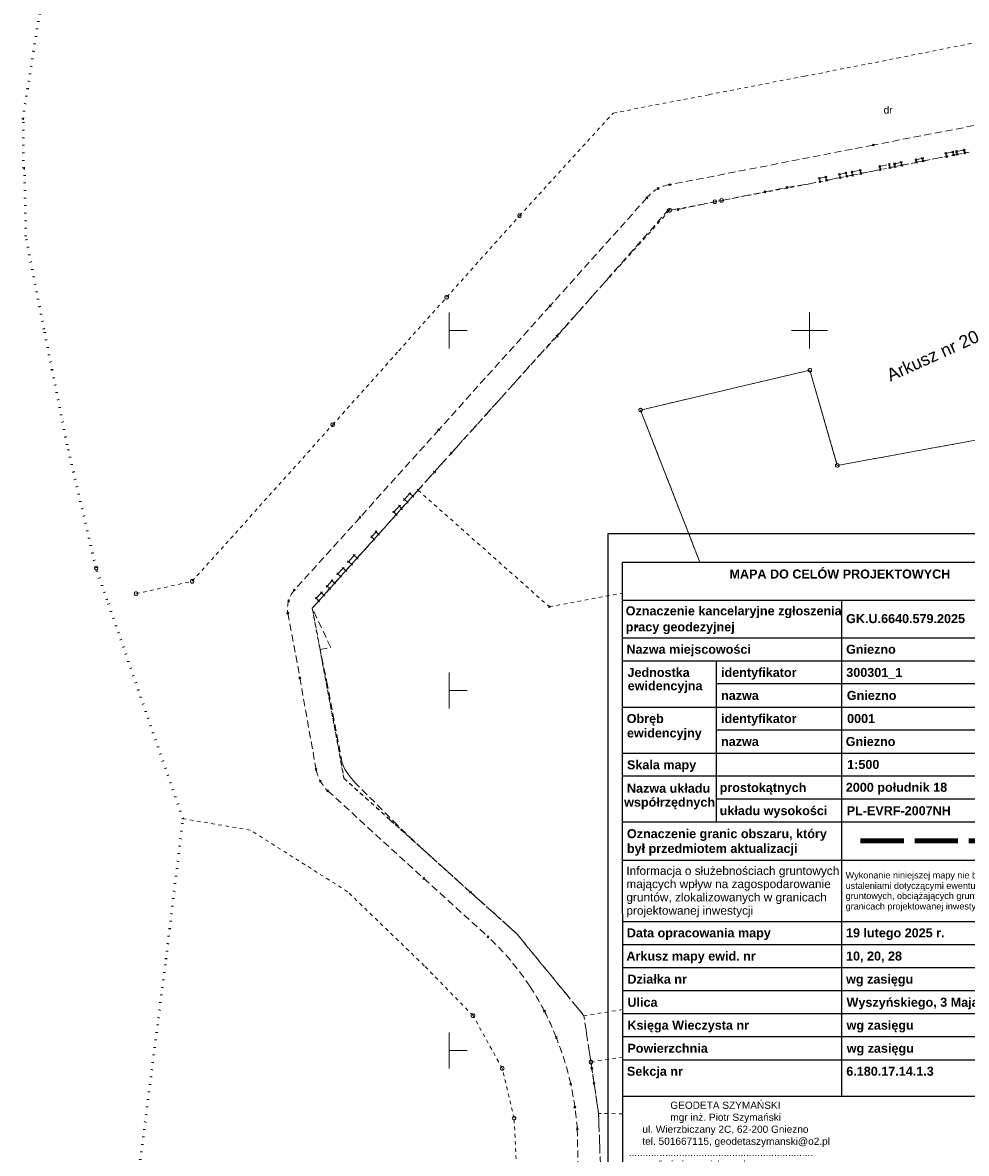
# Model space of a CAD drawing. Extents: x 6472695 to 6473494, y 5822279 to 5823456.
# Tile 7 of 51: x 6472741 to 6472872, y 5822686 to 5822843. Entities that reach past the tile are written whole.
import ezdxf
from ezdxf.enums import TextEntityAlignment as Align

# ---------------------------------------------------------------- set-up
doc = ezdxf.new("R2010")
doc.units = 0
for name, pattern in [('ACAD_ISO02W100', [15, 12, -3]), ('KROPK2', [1, 0.05, -0.95]), ('PRZER1-1', [1, 0.5, -0.5]), ('PRZER2-1', [1.5, 1, -0.5])]:
    doc.linetypes.add(name, pattern=pattern)
doc.layers.get('0').update_dxf_attribs({"linetype": 'CONTINUOUS'})
for name, color, linetype, lineweight in [('EGDE', 7, 'CONTINUOUS', 18), ('EGPG', 7, 'CONTINUOUS', 18), ('GESJAE', 7, 'CONTINUOUS', 50), ('GESJAE_O', 7, 'CONTINUOUS', 50), ('GSPPRB', 7, 'CONTINUOUS', 18), ('OTKC', 7, 'CONTINUOUS', 18), ('Ramka sekcyjna', 7, 'CONTINUOUS', 18)]:
    doc.layers.add(name, color=color, linetype=linetype, lineweight=lineweight)
doc.layers.add('EGUG', color=7, linetype='CONTINUOUS', lineweight=18, true_color=0x008000)
doc.layers.add('EGUG_O', color=7, linetype='CONTINUOUS', lineweight=18, true_color=0x008000)
doc.styles.add('Arial', font='Arial')

# ---------------------------------------------------------------- blocks, each defined once
blk = doc.blocks.new('D_GSPPRB0')
at = {"color": 0, "lineweight": 18}
for points in [[(-0.12726, -0.12726), (0.12726, 0.12726)], [(-0.12726, 0.12726), (0.12726, -0.12726)]]:
    blk.add_lwpolyline(points, dxfattribs=at)
blk = doc.blocks.new('D_GEPPGD1_2')
blk.add_hatch(color=0).paths.add_polyline_path([(0, -0.045), (0.013906, -0.042798), (0.02645, -0.036406), (0.036406, -0.02645), (0.042798, -0.013906), (0.045, 0), (0.042798, 0.013906), (0.036406, 0.02645), (0.02645, 0.036406), (0.013906, 0.042798), (0, 0.045), (-0.013906, 0.042798), (-0.02645, 0.036406), (-0.036406, 0.02645), (-0.042798, 0.013906), (-0.045, 0), (-0.042798, -0.013906), (-0.036406, -0.02645), (-0.02645, -0.036406), (-0.013906, -0.042798)])
blk = doc.blocks.new('D_GEPPGD1_1')
at = {"color": 0}
blk.add_lwpolyline([(0, 0.25), (0.077254, 0.237764), (0.146946, 0.202254), (0.202254, 0.146946), (0.237764, 0.077254), (0.25, 0), (0.237764, -0.077254), (0.202254, -0.146946), (0.146946, -0.202254), (0.077254, -0.237764), (0, -0.25), (-0.077254, -0.237764), (-0.146946, -0.202254), (-0.202254, -0.146946), (-0.237764, -0.077254), (-0.25, 0), (-0.237764, 0.077254), (-0.202254, 0.146946), (-0.146946, 0.202254), (-0.077254, 0.237764)], close=True, dxfattribs=at)
blk = doc.blocks.new('G$C47A62AB3')
blk.add_line((25.95, -27.43), (25.95, -72.24))
at = {"linetype": 'ACAD_ISO02W100', "lineweight": 106}
blk.add_line((66.1, -77.36), (105.46, -77.36), dxfattribs=at)
blk.add_lwpolyline([(0, 0), (120.69, 0), (120.69, -195.14), (0.03, -195.14)], close=True)
at = {"color": 7}
for points in [[(-0.14, -10.54), (120.59, -10.54)], [(60.88, -148.28), (60.88, -10.54)], [(0.03, -21.03), (120.77, -21.03)], [(0.03, -27.43), (120.77, -27.43)], [(120.59, -33.83), (25.95, -33.83)], [(0.03, -40.23), (120.59, -40.23)], [(120.77, -46.64), (25.95, -46.64)], [(-0.14, -53.04), (120.59, -53.04)], [(120.77, -59.44), (0.03, -59.44)], [(120.77, -65.84), (26.21, -65.84)], [(120.77, -72.24), (0.03, -72.24)], [(0.03, -82.73), (120.59, -82.73)], [(0.03, -99.77), (120.59, -99.77)], [(0.03, -106.17), (120.59, -106.17)], [(-0.14, -112.57), (120.59, -112.57)], [(0, -118.97), (120.59, -118.97)], [(0.03, -125.37), (120.59, -125.37)], [(0.03, -131.77), (120.59, -131.77)], [(0.03, -138.17), (120.59, -138.17)]]:
    blk.add_lwpolyline(points, dxfattribs=at)
for points in [[(-0.04, -148.28), (120.69, -148.28)], [(120.59, -195.14), (0.03, -195.14)]]:
    blk.add_lwpolyline(points)
at = {"color": 7, "attachment_point": 1, "style": 'Arial'}
for s, insert, char_height, width in [('{\\fArial|b1|i0|c238|p34;MAPA DO CELÓW PROJEKTOWYCH}', (29.68, -2.04), 2.5, 64.9903), ('{\\fArial|b1|i0|c238|p34;Oznaczenie kancelaryjne zgłoszenia}', (0.87, -12.27), 2.5, 64.9903), ('{\\fArial|b1|i0|c238|p34;GK.U.6640.579.2025}', (62.07, -14.43), 2.5, 64.9903), ('{\\fArial|b1|i0|c238|p34;pracy geodezyjnej}', (0.87, -16.72), 2.5, 64.9903), ('{\\fArial|b1|i0|c238|p34;Nazwa miejscowości}', (1.08, -22.94), 2.5, 64.9903), ('{\\fArial|b1|i0|c238|p34;Gniezno}', (62.07, -22.94), 2.5, 64.9903), ('{\\fArial|b1|i0|c238|p34;identyfikator}', (27.34, -29.37), 2.5, 64.9903), ('{\\fArial|b1|i0|c238|p34;300301_1}', (62.11, -29.37), 2.5, 64.9903), ('{\\fArial|b1|i0|c238|p34;ewidencyjna}', (1.43, -33.08), 2.5, 64.9903), ('{\\fArial|b1|i0|c238|p34;nazwa}', (27.34, -35.75), 2.5, 64.9903), ('{\\fArial|b1|i0|c238|p34;Gniezno}', (62.26, -35.75), 2.5, 64.9903), ('{\\fArial|b1|i0|c238|p34;identyfikator}', (27.34, -42.18), 2.5, 64.9903), ('{\\fArial|b1|i0|c238|p34;0001}', (62.33, -42.18), 2.5, 64.9903), ('{\\fArial|b1|i0|c238|p34;ewidencyjny}', (1.22, -46.19), 2.5, 64.9903), ('{\\fArial|b1|i0|c238|p34;nazwa}', (27.34, -48.56), 2.5, 64.9903), ('{\\fArial|b1|i0|c238|p34;Gniezno}', (61.97, -48.56), 2.5, 64.9903), ('{\\fArial|b1|i0|c238|p34;1:500}', (62.36, -54.93), 2.5, 64.9903), ('{\\fArial|b1|i0|c238|p34;Nazwa układu}', (1.22, -61.55), 2.5, 64.9903), ('{\\fArial|b1|i0|c238|p34;prostokątnych}', (26.96, -61.34), 2.5, 64.9903), ('{\\fArial|b1|i0|c238|p34;2000 południk 18}', (61.98, -61.28), 2.5, 64.9903), ('{\\fArial|b1|i0|c238|p34;współrzędnych}', (0.44, -65.4), 2.5, 64.9903), ('{\\fArial|b1|i0|c238|p34;układu wysokości}', (26.96, -67.76), 2.5, 64.9903), ('{\\fArial|b1|i0|c238|p34;PL-EVRF-2007NH}', (62.22, -67.78), 2.5, 64.9903), ('{\\fArial|b1|i0|c238|p34;Oznaczenie granic obszaru, który }', (1.21, -74.15), 2.5, 64.9903), ('{\\fArial|b1|i0|c238|p34;był przedmiotem aktualizacji }', (1.21, -78.25), 2.5, 64.9903), ('{\\fArial|b0|i0|c238|p34;Informacja o służebnościach gruntowych}', (1.06, -84.53), 2.35, 64.9903), ('{\\fArial|b0|i0|c238|p34;mających wpływ na zagospodarowanie}', (1.06, -88.18), 2.35, 64.9903), ('{\\fArial|b0|i0|c238|p34;Wykonanie niniejszej mapy nie było poprzedzone}', (61.93, -86.04), 1.8, 64.9903), ('{\\fArial|b0|i0|c238|p34;ustaleniami dotyczącymi ewentualnych służebności}', (61.93, -88.94), 1.8, 64.9903), ('{\\fArial|b0|i0|c238|p34;gruntów, zlokalizowanych w granicach}', (1.06, -91.88), 2.35, 64.9903), ('{\\fArial|b0|i0|c238|p34;gruntowych, obciążających grunty położone w}', (61.93, -91.76), 1.8, 64.9903), ('{\\fArial|b0|i0|c238|p34;projektowanej inwestycji}', (1.06, -95.56), 2.35, 64.9903), ('{\\fArial|b0|i0|c238|p34;granicach projektowanej inwestycji budowlanej.}', (61.93, -94.66), 1.8, 64.9903), ('{\\fArial|b1|i0|c238|p34;Data opracowania mapy}', (1.18, -101.7), 2.5, 64.9903), ('{\\fArial|b1|i0|c238|p34;19 lutego 2025 r.}', (62.03, -101.7), 2.5, 64.9903), ('{\\fArial|b1|i0|c238|p34;Arkusz mapy ewid. nr}', (1.07, -108.13), 2.5, 64.9903), ('{\\fArial|b1|i0|c238|p34;10, 20, 28}', (62.04, -108.13), 2.5, 64.9903), ('{\\fArial|b1|i0|c238|p34;wg zasięgu}', (62.06, -114.55), 2.5, 64.9903), ('{\\fArial|b1|i0|c238|p34;Wyszyńskiego, 3 Maja, Dąbrówki}', (62.18, -120.98), 2.5, 64.9903), ('{\\fArial|b1|i0|c238|p34;Księga Wieczysta nr}', (1.34, -127.34), 2.5, 64.9903), ('{\\fArial|b1|i0|c238|p34;wg zasięgu}', (62.2, -127.34), 2.5, 64.9903), ('{\\fArial|b1|i0|c238|p34;Powierzchnia }', (1.34, -133.75), 2.5, 64.9903), ('{\\fArial|b1|i0|c238|p34;wg zasięgu}', (62.23, -133.75), 2.5, 64.9903), ('{\\fArial|b1|i0|c238|p34;6.180.17.14.1.3}', (62.12, -140.14), 2.5, 50.9014)]:
    blk.add_mtext(s, dxfattribs=dict(at, insert=insert, char_height=char_height, width=width))
at = {"attachment_point": 1, "style": 'Arial'}
for s, insert, char_height, width in [('{\\fArial|b1|i0|c238|p34;Jednostka}', (1.36, -29.37), 2.5, 64.9903), ('{\\fArial|b1|i0|c238|p34;Obręb}', (1.15, -42.18), 2.5, 64.9903), ('{\\fArial|b1|i0|c238|p34;Skala mapy}', (1.22, -55.02), 2.5, 64.9903), ('{\\fArial|b1|i0|c238|p34;Działka nr}', (1.35, -114.55), 2.5, 64.9903), ('{\\fArial|b1|i0|c238|p34;Ulica}', (1.35, -120.98), 2.5, 64.9903), ('{\\fArial|b1|i0|c238|p34;Sekcja nr}', (1.21, -140.14), 2.5, 20.0609), ('{\\fArial|b0|i0|c238|p34;..................................................................}', (1.68, -162.96), 2, 64.9903), ('{\\fArial|b0|i0|c238|p34;nazwa/imię i nazwisko wykonawcy}', (1.68, -166.24), 2, 64.9903), ('{\\fArial|b0|i0|c238|p34;podpis osoby reprezentującej wykonawcę}', (1.68, -169.51), 2, 64.9903), ('{\\fArial|b0|i0|c238|p34;..................................................................}', (2.18, -185.46), 2, 64.9903), ('{\\fArial|b0|i0|c238|p34;imię i nazwisko geodety uprawnionego,}', (2.18, -188.7), 2, 64.9903), ('{\\fArial|b0|i0|c238|p34;nr uprawnień i podpis geodety, który opracował mapę}', (2.18, -192.01), 2, 71.3822)]:
    blk.add_mtext(s, dxfattribs=dict(at, insert=insert, char_height=char_height, width=width))

msp = doc.modelspace()

# ---------------------------------------------------------------- linework, layer by layer
at = {"color": 255}
msp.add_lwpolyline([(6472822.06, 5822771.79), (6473122.06, 5822771.79), (6473122.06, 5822561.79), (6472822.06, 5822561.79)], close=True, dxfattribs=at)
at = {"layer": 'EGDE', "linetype": 'Continuous', "lineweight": 18}
msp.add_lwpolyline([(6472834.8, 5822767.83), (6472826.57, 5822788.95), (6472850.08, 5822794.49), (6472853.88, 5822781.26), (6472890.97, 5822788.04), (6472889.81, 5822794.44), (6472894.7, 5822797.77), (6472939.28, 5822807.14), (6472952.48, 5822742.57), (6472927.85, 5822737.8), (6472888.41, 5822729.38), (6472884.42, 5822728.63)], dxfattribs=at)
at = {"layer": 'EGUG', "linetype": 'PRZER1-1', "lineweight": 18}
for points in [[(6472756.52, 5822763.45), (6472764.32, 5822765.17), (6472783.83, 5822786.91), (6472793.01, 5822797.19), (6472799.65, 5822804.62), (6472809.76, 5822815.94), (6472822.77, 5822830.19), (6472836.07, 5822832.75), (6472849.35, 5822835.32), (6472862.21, 5822837.82), (6472875.83, 5822840.54)], [(6472872.2, 5822824.78), (6472867.56, 5822823.89), (6472849.84, 5822820.34), (6472837.81, 5822818.06), (6472836.88, 5822817.88), (6472830.6, 5822816.69), (6472800.96, 5822783.71), (6472795.68, 5822777.82), (6472780.99, 5822761.45), (6472782.07, 5822755.71), (6472785.39, 5822737.82), (6472791.77, 5822732.06), (6472809.44, 5822716.17), (6472816.45, 5822707.6), (6472818.7, 5822704.84), (6472819.67, 5822698.42), (6472820.74, 5822691.29), (6472821.09, 5822681.23)], [(6472834.8, 5822767.83), (6472826.57, 5822788.95), (6472850.08, 5822794.49), (6472853.88, 5822781.26), (6472890.97, 5822788.04), (6472889.81, 5822794.44), (6472894.7, 5822797.77), (6472939.28, 5822807.14), (6472952.48, 5822742.57), (6472927.85, 5822737.8), (6472888.41, 5822729.38), (6472884.42, 5822728.63)], [(6472824.08, 5822705.7), (6472818.7, 5822704.84), (6472816.45, 5822707.6), (6472809.44, 5822716.17), (6472791.77, 5822732.06), (6472785.39, 5822737.82), (6472782.07, 5822755.71), (6472780.99, 5822761.45), (6472795.68, 5822777.82), (6472813.9, 5822761.64), (6472824.07, 5822763.54)], [(6472804.86, 5822609.59), (6472807.39, 5822611.17), (6472807.83, 5822616.7), (6472807.73, 5822616.7), (6472808.7, 5822626.03), (6472809.53, 5822639.62), (6472809.77, 5822654.17), (6472809.77, 5822655.29), (6472809.94, 5822666.27), (6472810, 5822669.97), (6472809.01, 5822690.62), (6472807.36, 5822697.54), (6472803.31, 5822704.86), (6472796.55, 5822711.79), (6472785.9, 5822722.07), (6472772.38, 5822730.63), (6472763.06, 5822732.2)], [(6472824.08, 5822691.22), (6472820.74, 5822691.29), (6472819.67, 5822698.42), (6472824.08, 5822699.1)]]:
    msp.add_lwpolyline(points, dxfattribs=at)
at = {"layer": 'GESJAE', "linetype": 'KROPK2', "lineweight": 50, "elevation": 10.22}
msp.add_lwpolyline([(6472757.15, 5822684.84), (6472758.87, 5822698.32), (6472760.71, 5822712.72), (6472763.06, 5822732.2), (6472758.59, 5822745.07), (6472752.53, 5822762.58), (6472750.99, 5822767.01), (6472746.98, 5822784.13), (6472744.9, 5822794.52), (6472743.77, 5822800.17), (6472741.25, 5822813.09), (6472741.07, 5822822.49), (6472740.92, 5822822.52), (6472740.93, 5822829.36), (6472740.83, 5822829.38), (6472743.35, 5822845.21)], dxfattribs=at)
at = {"layer": 'OTKC', "linetype": 'PRZER2-1', "lineweight": 18, "elevation": 10.18}
msp.add_lwpolyline([(6472881.65, 5822830.16), (6472858.87, 5822825.75), (6472830.63, 5822820.25, 0.189264), (6472827.44, 5822818.41), (6472814.01, 5822803.42), (6472798.57, 5822786.22), (6472787.62, 5822774.05), (6472778.5, 5822763.96, 0.206933), (6472777.59, 5822760.75), (6472779.27, 5822751.77), (6472781.52, 5822739.05, 0.154294), (6472783.14, 5822736.08), (6472796.47, 5822723.91), (6472805.39, 5822715.81, -0.058551), (6472811.2, 5822708.93, -0.027748), (6472813.23, 5822705.48, -0.022587), (6472814.87, 5822701.82, -0.040949), (6472816.87, 5822695.36, -0.034961), (6472817.78, 5822689.14), (6472818.04, 5822676.1)], format="xyb", dxfattribs=at)
msp.add_lwpolyline([(6472821.09, 5822681.23), (6472820.74, 5822691.29), (6472820.11, 5822695.45), (6472819.8, 5822697.55), (6472819.67, 5822698.42), (6472818.7, 5822704.84), (6472816.45, 5822707.6), (6472809.44, 5822716.17), (6472802.97, 5822721.99), (6472801.67, 5822723.16), (6472796.22, 5822728.06), (6472792.83, 5822731.29), (6472787.06, 5822737.09), (6472786.38, 5822737.83), (6472785.79, 5822738.67), (6472785.52, 5822739.07), (6472785.31, 5822739.5), (6472785.14, 5822739.95), (6472783.13, 5822750.69), (6472782.07, 5822755.71), (6472783.55, 5822755.99), (6472780.99, 5822761.45), (6472781.88, 5822762.45), (6472781.55, 5822762.85), (6472782.28, 5822763.58), (6472782.59, 5822763.24), (6472783.41, 5822764.15), (6472783.07, 5822764.48), (6472783.73, 5822765.26), (6472784.11, 5822764.93), (6472784.94, 5822765.86), (6472784.55, 5822766.21), (6472785.29, 5822766.98), (6472785.65, 5822766.64), (6472786.46, 5822767.54), (6472786.02, 5822767.89), (6472786.8, 5822768.76), (6472787.22, 5822768.39), (6472789.57, 5822771.01), (6472789.23, 5822771.34), (6472789.85, 5822772.05), (6472790.19, 5822771.71), (6472792.65, 5822774.44), (6472792.32, 5822774.8), (6472793.1, 5822775.61), (6472793.4, 5822775.28), (6472794.2, 5822776.17), (6472793.79, 5822776.53), (6472794.54, 5822777.35), (6472794.95, 5822777), (6472795.68, 5822777.82), (6472797.95, 5822780.35), (6472800.29, 5822782.96), (6472800.96, 5822783.71), (6472806.25, 5822789.59), (6472809.32, 5822793.01), (6472812.42, 5822796.45), (6472814.99, 5822799.22), (6472830.41, 5822816.72), (6472831.76, 5822816.8), (6472837.81, 5822818.06), (6472843.84, 5822819.25), (6472846.88, 5822819.86), (6472849.84, 5822820.34), (6472851.48, 5822820.67), (6472851.39, 5822821.14), (6472852.28, 5822821.31), (6472852.37, 5822820.85), (6472854.29, 5822821.23), (6472854.17, 5822821.68), (6472855.08, 5822821.87), (6472855.19, 5822821.41), (6472856.01, 5822821.58), (6472855.91, 5822822.01), (6472857.07, 5822822.23), (6472857.14, 5822821.8), (6472859.86, 5822822.35), (6472859.77, 5822822.78), (6472861.09, 5822823.05), (6472861.17, 5822822.61), (6472861.91, 5822822.76), (6472861.82, 5822823.15), (6472862.74, 5822823.35), (6472862.83, 5822822.94), (6472864.88, 5822823.35), (6472864.81, 5822823.71), (6472865.71, 5822823.91), (6472865.79, 5822823.53), (6472867.56, 5822823.89), (6472869.05, 5822824.17), (6472868.95, 5822824.59), (6472869.92, 5822824.79), (6472870.01, 5822824.36), (6472870.51, 5822824.45), (6472870.43, 5822824.85), (6472871.49, 5822825.04), (6472871.56, 5822824.66), (6472872.2, 5822824.78)], dxfattribs=at)
at = {"layer": 'Ramka sekcyjna', "linetype": 'Continuous', "lineweight": 18, "elevation": 100, "flags": 128}
for points in [[(6472800, 5822797.5), (6472800, 5822802.5)], [(6472850, 5822797.5), (6472850, 5822802.5)], [(6472800, 5822800), (6472802.5, 5822800)], [(6472852.5, 5822800), (6472847.5, 5822800)], [(6472800, 5822750), (6472800, 5822752.5)], [(6472800, 5822750), (6472802.5, 5822750)], [(6472800, 5822750), (6472800, 5822747.5)], [(6472800, 5822750), (6472802.5, 5822750)], [(6472800, 5822697.5), (6472800, 5822702.5)], [(6472800, 5822700), (6472802.5, 5822700)]]:
    msp.add_lwpolyline(points, dxfattribs=at)

# ---------------------------------------------------------------- block references
at = {"xscale": 0.5, "yscale": 0.5, "zscale": 0.5}
msp.add_blockref('G$C47A62AB3', (6472824.07, 5822767.83, 10.18), dxfattribs=at)
at = {"layer": 'EGPG', "color": 7, "linetype": 'Continuous', "lineweight": 18}
for name, p in [('D_GEPPGD1_2', (6472862.21, 5822837.82)), ('D_GEPPGD1_2', (6472849.35, 5822835.32)), ('D_GEPPGD1_2', (6472836.07, 5822832.75)), ('D_GEPPGD1_2', (6472740.83, 5822829.38)), ('D_GEPPGD1_2', (6472740.93, 5822829.36)), ('D_GEPPGD1_2', (6472822.77, 5822830.19)), ('D_GEPPGD1_2', (6472867.56, 5822823.89)), ('D_GEPPGD1_2', (6472740.92, 5822822.52)), ('D_GEPPGD1_2', (6472741.07, 5822822.49)), ('D_GEPPGD1_2', (6472849.84, 5822820.34)), ('D_GEPPGD1_1', (6472836.88, 5822817.88)), ('D_GEPPGD1_1', (6472837.81, 5822818.06)), ('D_GEPPGD1_1', (6472830.6, 5822816.69)), ('D_GEPPGD1_1', (6472809.76, 5822815.94)), ('D_GEPPGD1_2', (6472741.25, 5822813.09)), ('D_GEPPGD1_2', (6472743.77, 5822800.17)), ('D_GEPPGD1_2', (6472744.9, 5822794.52))]:
    msp.add_blockref(name, p, dxfattribs=at)
at = {"layer": 'EGPG', "linetype": 'Continuous', "lineweight": 18}
for name, p in [('D_GEPPGD1_1', (6472799.65, 5822804.62)), ('D_GEPPGD1_2', (6472793.01, 5822797.19)), ('D_GEPPGD1_1', (6472850.08, 5822794.49)), ('D_GEPPGD1_1', (6472826.57, 5822788.95)), ('D_GEPPGD1_1', (6472783.83, 5822786.91)), ('D_GEPPGD1_2', (6472746.98, 5822784.13)), ('D_GEPPGD1_2', (6472800.96, 5822783.71)), ('D_GEPPGD1_1', (6472853.88, 5822781.26)), ('D_GEPPGD1_1', (6472750.99, 5822767.01)), ('D_GEPPGD1_1', (6472764.32, 5822765.17)), ('D_GEPPGD1_1', (6472756.52, 5822763.45)), ('D_GEPPGD1_2', (6472752.53, 5822762.58)), ('D_GEPPGD1_2', (6472780.99, 5822761.45)), ('D_GEPPGD1_2', (6472782.07, 5822755.71)), ('D_GEPPGD1_2', (6472758.59, 5822745.07)), ('D_GEPPGD1_2', (6472785.39, 5822737.82)), ('D_GEPPGD1_2', (6472763.06, 5822732.2)), ('D_GEPPGD1_2', (6472791.77, 5822732.06)), ('D_GEPPGD1_2', (6472772.38, 5822730.63)), ('D_GEPPGD1_2', (6472785.9, 5822722.07)), ('D_GEPPGD1_2', (6472809.44, 5822716.17)), ('D_GEPPGD1_2', (6472760.71, 5822712.72)), ('D_GEPPGD1_2', (6472796.55, 5822711.79)), ('D_GEPPGD1_2', (6472816.45, 5822707.6)), ('D_GEPPGD1_1', (6472803.31, 5822704.86)), ('D_GEPPGD1_2', (6472818.7, 5822704.84)), ('D_GEPPGD1_2', (6472758.87, 5822698.32)), ('D_GEPPGD1_1', (6472807.36, 5822697.54)), ('D_GEPPGD1_1', (6472819.67, 5822698.42)), ('D_GEPPGD1_1', (6472809.01, 5822690.62)), ('D_GEPPGD1_2', (6472820.74, 5822691.29))]:
    msp.add_blockref(name, p, dxfattribs=at)
at = {"layer": 'GSPPRB', "color": 7, "linetype": 'Continuous', "lineweight": 18}
for p in [(6472858.87, 5822825.75, 10.28), (6472868.95, 5822824.59, 10.28), (6472869.05, 5822824.17, 10.28), (6472869.92, 5822824.79, 10.28), (6472870.01, 5822824.36, 10.28), (6472870.43, 5822824.85, 10.28), (6472870.51, 5822824.45, 10.28), (6472871.49, 5822825.04, 10.28), (6472871.56, 5822824.66, 10.28), (6472859.77, 5822822.78, 10.28), (6472861.09, 5822823.05, 10.28), (6472861.17, 5822822.61, 10.28), (6472861.82, 5822823.15, 10.28), (6472861.91, 5822822.76, 10.28), (6472862.74, 5822823.35, 10.28), (6472862.83, 5822822.94, 10.28), (6472864.81, 5822823.71, 10.28), (6472864.88, 5822823.35, 10.28), (6472865.71, 5822823.91, 10.28), (6472865.79, 5822823.53, 10.28), (6472851.39, 5822821.14, 10.28), (6472852.28, 5822821.31, 10.28), (6472854.17, 5822821.68, 10.28), (6472854.29, 5822821.23, 10.28), (6472855.08, 5822821.87, 10.28), (6472855.19, 5822821.41, 10.28), (6472855.91, 5822822.01, 10.28), (6472856.01, 5822821.58, 10.28), (6472857.07, 5822822.23, 10.28), (6472857.14, 5822821.8, 10.28), (6472859.86, 5822822.35, 10.28), (6472829.02, 5822819.72, 10.28), (6472830.63, 5822820.25, 10.28), (6472846.88, 5822819.86, 10.28), (6472851.48, 5822820.67, 10.28), (6472852.37, 5822820.85, 10.28), (6472827.44, 5822818.41, 10.28), (6472843.84, 5822819.25, 10.28), (6472830.41, 5822816.72, 10.28), (6472831.76, 5822816.8, 10.28)]:
    msp.add_blockref('D_GSPPRB0', p, dxfattribs=at)
at = {"layer": 'GSPPRB', "linetype": 'Continuous', "lineweight": 18}
for p in [(6472814.01, 5822803.42, 10.28), (6472814.99, 5822799.22, 10.28), (6472798.57, 5822786.22, 10.28), (6472800.29, 5822782.96, 10.28), (6472797.95, 5822780.35, 10.28), (6472794.54, 5822777.35, 10.28), (6472795.68, 5822777.82, 10.28), (6472793.1, 5822775.61, 10.28), (6472793.79, 5822776.53, 10.28), (6472794.2, 5822776.17, 10.28), (6472794.95, 5822777, 10.28), (6472787.62, 5822774.05, 10.28), (6472792.32, 5822774.8, 10.28), (6472792.65, 5822774.44, 10.28), (6472793.4, 5822775.28, 10.28), (6472789.23, 5822771.34, 10.28), (6472789.57, 5822771.01, 10.28), (6472789.85, 5822772.05, 10.28), (6472790.19, 5822771.71, 10.28), (6472786.02, 5822767.89, 10.28), (6472786.8, 5822768.76, 10.28), (6472787.22, 5822768.39, 10.28), (6472784.55, 5822766.21, 10.28), (6472785.29, 5822766.98, 10.28), (6472785.65, 5822766.64, 10.28), (6472786.46, 5822767.54, 10.28), (6472783.73, 5822765.26, 10.28), (6472784.11, 5822764.93, 10.28), (6472784.94, 5822765.86, 10.28), (6472778.5, 5822763.96, 10.28), (6472782.28, 5822763.58, 10.28), (6472782.59, 5822763.24, 10.28), (6472783.07, 5822764.48, 10.28), (6472783.41, 5822764.15, 10.28), (6472777.72, 5822762.46, 10.28), (6472781.55, 5822762.85, 10.28), (6472781.88, 5822762.45, 10.28), (6472813.9, 5822761.64, 10.28), (6472777.59, 5822760.75, 10.28), (6472826.09, 5822758.9, 10.28), (6472779.27, 5822751.77, 10.28), (6472781.52, 5822739.05, 10.28), (6472782.12, 5822737.41, 10.28), (6472783.14, 5822736.08, 10.28), (6472796.47, 5822723.91, 10.28), (6472802.97, 5822721.99, 10.28), (6472805.39, 5822715.81, 10.28), (6472813.23, 5822705.48, 10.28), (6472814.87, 5822701.82, 10.28), (6472830.69, 5822700.12, 10.28), (6472819.8, 5822697.55, 10.28), (6472820.11, 5822695.45, 10.28), (6472816.87, 5822695.36, 10.28), (6472817.45, 5822692.13, 10.28), (6472817.78, 5822689.14, 10.28)]:
    msp.add_blockref('D_GSPPRB0', p, dxfattribs=at)

# ---------------------------------------------------------------- texts
at = {"insert": (6472826.82, 5822692.92, -0.12), "char_height": 1, "width": 64.9903, "attachment_point": 1, "style": 'Arial'}
msp.add_mtext('{\\C162;          GEODETA SZYMAŃSKI\\P          mgr inż. Piotr Szymański\\Pul. Wierzbiczany 2C, 62-200 Gniezno\\Ptel. 501667115, geodetaszymanski@o2.pl}', dxfattribs=at)
at = {"layer": 'EGUG_O', "color": 96, "linetype": 'Continuous', "lineweight": 0, "true_color": 0x008000, "style": 'Arial'}
msp.add_text('dr', height=1, dxfattribs=at).set_placement((6472860.93, 5822830.13, 10.8), align=Align.CENTER)
at = {"layer": 'GESJAE_O', "linetype": 'Continuous', "lineweight": 0, "style": 'Arial'}
msp.add_text('Arkusz nr 20', height=1.75, rotation=24.3576, dxfattribs=at).set_placement((6472867.49, 5822795.72, 10.8), align=Align.CENTER)

doc.saveas('drawing.dxf')
